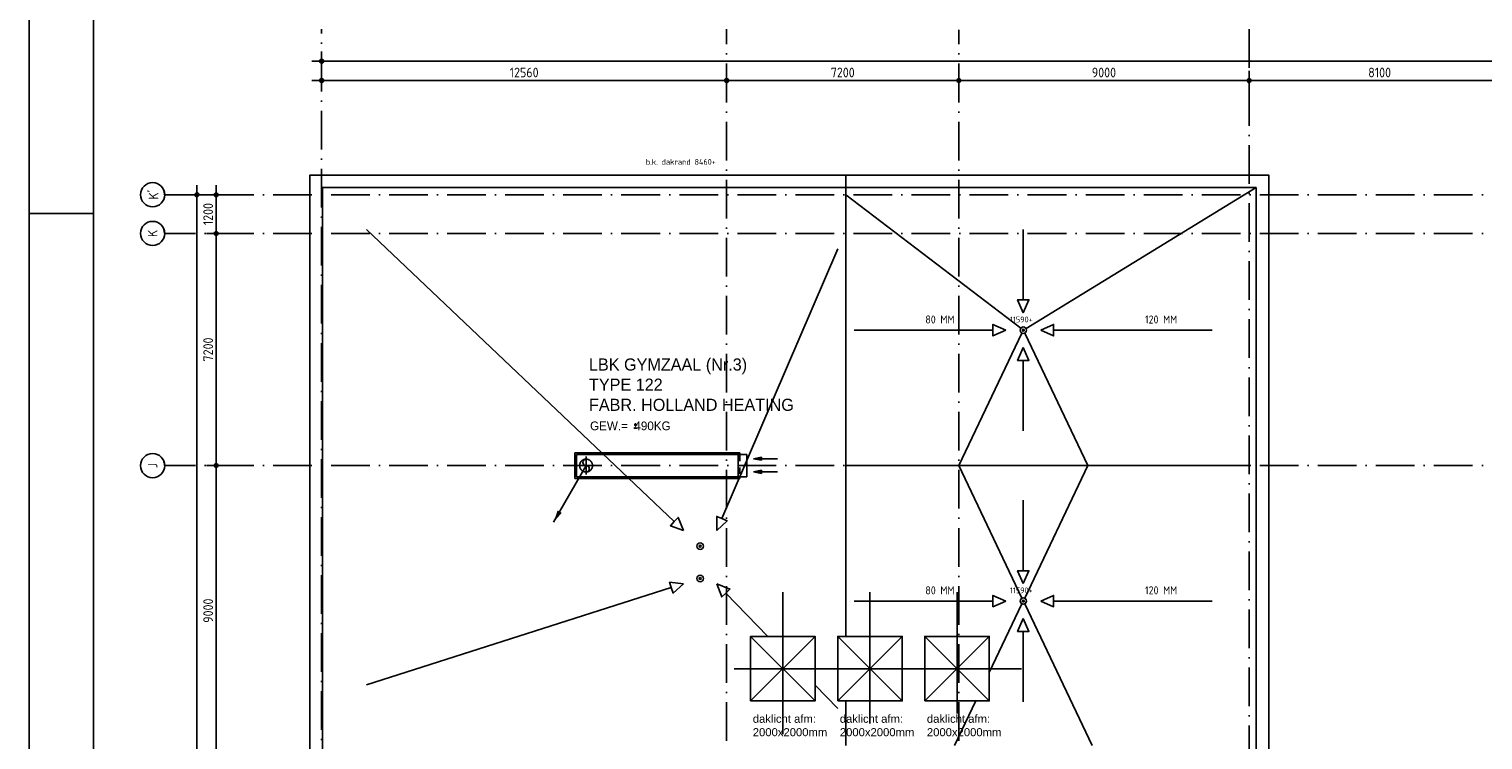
# Model space of a CAD drawing. Extents: x -9573 to 237800, y 0 to 168200.
# Tile 6 of 35: x -9573 to 35513, y 102473 to 124518. Entities that reach past the tile are written whole.
import ezdxf
from ezdxf.enums import TextEntityAlignment as Align

# ---------------------------------------------------------------- set-up
doc = ezdxf.new("R2010")
doc.units = 0
doc.header["$LTSCALE"] = 200
for name, pattern in [('CENTER4', [5, 3.125, -0.625, 0.625, -0.625]), ('DASHDOT', [9, 6, -1.5, 0, -1.5]), ('HIDDEN', [2, 1, -1]), ('HIDDEN2', [4.7625, 3.175, -1.5875])]:
    doc.linetypes.add(name, pattern=pattern)
doc.layers.get('0').update_dxf_attribs({"linetype": 'CONTINUOUS'})
doc.layers.get('DEFPOINTS').update_dxf_attribs({"linetype": 'CONTINUOUS'})
for name, color, linetype in [('00KAD025', 2, 'CONTINUOUS'), ('00KAD070', 5, 'CONTINUOUS'), ('AL$1----_ALGEMEEN', 7, 'CONTINUOUS'), ('AL$1----_TEKST', 7, 'CONTINUOUS'), ('AL$7----_STRAMIEN', 1, 'DASHDOT'), ('AL$8----_HULPLIJNEN', 2, 'CONTINUOUS'), ('AL27----_DAKEN', 7, 'CONTINUOUS'), ('AL27---_DAKAFSCHOT', 7, 'CONTINUOUS'), ('ALN-----_BLOCKNAAM', 2, 'CONTINUOUS'), ('MV-STRAMIEN', 7, 'CONTINUOUS'), ('WL$1----', 3, 'CONTINUOUS'), ('WL570---_HARTLIJN', 7, 'CONTINUOUS'), ('WL570---_RETOUR', 3, 'CONTINUOUS'), ('WL570---_TOEVOER', 3, 'CONTINUOUS')]:
    doc.layers.add(name, color=color, linetype=linetype)
doc.styles.add('BURO-018', font='BUROFONT.shx', dxfattribs={"height": 360})
doc.styles.add('BURO-025', font='BUROFONT.shx', dxfattribs={"height": 500})
doc.styles.get("Standard").update_dxf_attribs({"font": 'ISOCP'})
doc.dimstyles.new('030STIP100UIT', dxfattribs={"dimscale": 100, "dimtxt": 3, "dimasz": 2, "dimexe": 2, "dimexo": 3, "dimgap": 1, "dimtad": 1, "dimdec": 4, "dimrnd": 1, "dimtxsty": 'STANDARD', "dimblk": 'MSTR3', "dimcen": 3, "dimdle": 1.25, "dimse1": 1, "dimse2": 1, "dimclrd": 7, "dimclre": 1, "dimazin": 3, "dimtfac": 0.75, "dimtdec": 4, "dimtix": 1, "dimtmove": 0, "dimatfit": 3, "dimtvp": 1.5, "dimtolj": 1, "dimtzin": 0})

# ---------------------------------------------------------------- blocks, each defined once
blk = doc.blocks.new('MSTR3')
at = {"color": 0, "linetype": 'CONTINUOUS'}
for p, q in [((-1, 0), (0, 0)), ((0, 1.5), (0, 0)), ((0, 0), (0, -1.5)), ((0, 0), (1.5, 0))]:
    blk.add_line(p, q, dxfattribs=at)
blk.add_circle((0, 0), 0.3, dxfattribs=at)
blk = doc.blocks.new('*D61')
at = {"layer": 'DEFPOINTS', "color": 0}
for p in [(-5367, 119381), (-3770, 119381), (-5367, 118181)]:
    blk.add_point(p, dxfattribs=at)
at = {"layer": 'MV-STRAMIEN', "color": 7}
blk.add_line((-3770, 118381), (-3770, 119181), dxfattribs=at)
at = {"layer": 'MV-STRAMIEN', "color": 7, "xscale": 200, "yscale": 200, "zscale": 200}
for p, rotation in [((-3770, 119381), 90), ((-3770, 118181), 270)]:
    blk.add_blockref('MSTR3', p, dxfattribs=dict(at, rotation=rotation))
at = {"layer": 'MV-STRAMIEN', "color": 0, "insert": (-4020, 118781), "char_height": 300, "attachment_point": 5, "rotation": 90}
blk.add_mtext('\\A1;1200', dxfattribs=at)
blk = doc.blocks.new('*D62')
at = {"layer": 'DEFPOINTS', "color": 0}
for p in [(-5367, 119381), (-4367, 119381), (11165, 53381)]:
    blk.add_point(p, dxfattribs=at)
at = {"layer": 'MV-STRAMIEN', "color": 7}
blk.add_line((-4367, 53581), (-4367, 119181), dxfattribs=at)
at = {"layer": 'MV-STRAMIEN', "color": 7, "xscale": 200, "yscale": 200, "zscale": 200}
for p, rotation in [((-4367, 119381), 90), ((-4367, 53381), 270)]:
    blk.add_blockref('MSTR3', p, dxfattribs=dict(at, rotation=rotation))
at = {"layer": 'MV-STRAMIEN', "color": 0, "insert": (-4617, 86381), "char_height": 300, "attachment_point": 5, "rotation": 90}
blk.add_mtext('\\A1;66000', dxfattribs=at)
blk = doc.blocks.new('*D63')
at = {"color": 7, "linetype": 'BYBLOCK'}
blk.add_line((-3770, 111181), (-3770, 117981), dxfattribs=at)
at = {"layer": 'DEFPOINTS', "color": 0, "linetype": 'BYBLOCK'}
for p in [(-5367, 118181), (-3770, 118181), (-5367, 110981)]:
    blk.add_point(p, dxfattribs=at)
at = {"color": 7, "linetype": 'BYBLOCK', "xscale": 200, "yscale": 200, "zscale": 200}
for p, rotation in [((-3770, 118181), 90), ((-3770, 110981), 270)]:
    blk.add_blockref('MSTR3', p, dxfattribs=dict(at, rotation=rotation))
at = {"color": 0, "linetype": 'BYBLOCK', "insert": (-4020, 114581), "char_height": 300, "attachment_point": 5, "rotation": 90}
blk.add_mtext('\\A1;7200', dxfattribs=at)
blk = doc.blocks.new('*D108')
at = {"color": 7, "linetype": 'BYBLOCK'}
blk.add_line((36160, 122921), (28460, 122921), dxfattribs=at)
at = {"layer": 'DEFPOINTS', "color": 0, "linetype": 'BYBLOCK'}
for p in [(28260, 122921), (28260, 105881), (36360, 105881)]:
    blk.add_point(p, dxfattribs=at)
at = {"color": 7, "linetype": 'BYBLOCK', "xscale": 200, "yscale": 200, "zscale": 200, "rotation": 180}
blk.add_blockref('MSTR3', (28260, 122921), dxfattribs=at)
at = {"color": 7, "linetype": 'BYBLOCK', "xscale": 200, "yscale": 200, "zscale": 200}
blk.add_blockref('MSTR3', (36360, 122921), dxfattribs=at)
at = {"color": 0, "linetype": 'BYBLOCK', "insert": (32310, 123171), "char_height": 300, "attachment_point": 5}
blk.add_mtext('\\A1;8100', dxfattribs=at)
blk = doc.blocks.new('*D109')
at = {"color": 7, "linetype": 'BYBLOCK'}
blk.add_line((28060, 122921), (19460, 122921), dxfattribs=at)
at = {"layer": 'DEFPOINTS', "color": 0, "linetype": 'BYBLOCK'}
for p in [(19260, 122921), (19260, 105881), (28260, 105881)]:
    blk.add_point(p, dxfattribs=at)
at = {"color": 7, "linetype": 'BYBLOCK', "xscale": 200, "yscale": 200, "zscale": 200, "rotation": 180}
blk.add_blockref('MSTR3', (19260, 122921), dxfattribs=at)
at = {"color": 7, "linetype": 'BYBLOCK', "xscale": 200, "yscale": 200, "zscale": 200}
blk.add_blockref('MSTR3', (28260, 122921), dxfattribs=at)
at = {"color": 0, "linetype": 'BYBLOCK', "insert": (23760, 123171), "char_height": 300, "attachment_point": 5}
blk.add_mtext('\\A1;9000', dxfattribs=at)
blk = doc.blocks.new('*D110')
at = {"color": 7, "linetype": 'BYBLOCK'}
blk.add_line((19060, 122921), (12260, 122921), dxfattribs=at)
at = {"layer": 'DEFPOINTS', "color": 0, "linetype": 'BYBLOCK'}
for p in [(12060, 122921), (12060, 105881), (19260, 105881)]:
    blk.add_point(p, dxfattribs=at)
at = {"color": 7, "linetype": 'BYBLOCK', "xscale": 200, "yscale": 200, "zscale": 200, "rotation": 180}
blk.add_blockref('MSTR3', (12060, 122921), dxfattribs=at)
at = {"color": 7, "linetype": 'BYBLOCK', "xscale": 200, "yscale": 200, "zscale": 200}
blk.add_blockref('MSTR3', (19260, 122921), dxfattribs=at)
at = {"color": 0, "linetype": 'BYBLOCK', "insert": (15660, 123171), "char_height": 300, "attachment_point": 5}
blk.add_mtext('\\A1;7200', dxfattribs=at)
blk = doc.blocks.new('1010')
at = {"layer": 'AL$7----_STRAMIEN', "color": 7, "linetype": 'CONTINUOUS'}
blk.add_circle((0, 750), 750, dxfattribs=at)
at = {"layer": 'ALN-----_BLOCKNAAM', "linetype": 'CONTINUOUS'}
blk.add_text('1010', height=100, dxfattribs=at).set_placement((0, 0))
blk = doc.blocks.new('*D119')
at = {"color": 7, "linetype": 'BYBLOCK'}
blk.add_line((229660, 123521), (-300, 123521), dxfattribs=at)
at = {"layer": 'DEFPOINTS', "color": 0, "linetype": 'BYBLOCK'}
for p in [(-500, 123881), (-500, 123521), (229860, 104657)]:
    blk.add_point(p, dxfattribs=at)
at = {"color": 7, "linetype": 'BYBLOCK', "xscale": 200, "yscale": 200, "zscale": 200, "rotation": 180}
blk.add_blockref('MSTR3', (-500, 123521), dxfattribs=at)
at = {"color": 7, "linetype": 'BYBLOCK', "xscale": 200, "yscale": 200, "zscale": 200}
blk.add_blockref('MSTR3', (229860, 123521), dxfattribs=at)
at = {"color": 0, "linetype": 'BYBLOCK', "insert": (114680, 123771), "char_height": 300, "attachment_point": 5}
blk.add_mtext('\\A1;230360', dxfattribs=at)
blk = doc.blocks.new('*D120')
at = {"color": 7, "linetype": 'BYBLOCK'}
blk.add_line((-3770, 102181), (-3770, 110781), dxfattribs=at)
at = {"layer": 'DEFPOINTS', "color": 0, "linetype": 'BYBLOCK'}
for p in [(-5367, 110981), (-3770, 110981), (-279, 101981)]:
    blk.add_point(p, dxfattribs=at)
at = {"color": 7, "linetype": 'BYBLOCK', "xscale": 200, "yscale": 200, "zscale": 200}
for p, rotation in [((-3770, 110981), 90), ((-3770, 101981), 270)]:
    blk.add_blockref('MSTR3', p, dxfattribs=dict(at, rotation=rotation))
at = {"color": 0, "linetype": 'BYBLOCK', "insert": (-4020, 106481), "char_height": 300, "attachment_point": 5, "rotation": 90}
blk.add_mtext('\\A1;9000', dxfattribs=at)
blk = doc.blocks.new('*D132')
at = {"color": 7, "linetype": 'BYBLOCK'}
blk.add_line((-300, 122921), (11860, 122921), dxfattribs=at)
at = {"layer": 'DEFPOINTS', "color": 0, "linetype": 'BYBLOCK'}
for p in [(-500, 123881), (12060, 123881), (12060, 122921)]:
    blk.add_point(p, dxfattribs=at)
at = {"color": 7, "linetype": 'BYBLOCK', "xscale": 200, "yscale": 200, "zscale": 200, "rotation": 180}
blk.add_blockref('MSTR3', (-500, 122921), dxfattribs=at)
at = {"color": 7, "linetype": 'BYBLOCK', "xscale": 200, "yscale": 200, "zscale": 200}
blk.add_blockref('MSTR3', (12060, 122921), dxfattribs=at)
at = {"color": 0, "linetype": 'BYBLOCK', "insert": (5780, 123171), "char_height": 300, "attachment_point": 5}
blk.add_mtext('\\A1;12560', dxfattribs=at)
blk = doc.blocks.new('LU-1-KU2')
at = {"color": 0, "linetype": 'HIDDEN2'}
for start, end in [(90, 270), (270, 90)]:
    blk.add_arc((0, 0), 0.5, start, end, dxfattribs=at)
at = {"color": 0, "linetype": 'CONTINUOUS'}
for centre, start, end in [((0, 0.25), 90, 270), ((0, -0.25), 270, 90)]:
    blk.add_arc(centre, 0.25, start, end, dxfattribs=at)
at = {"layer": 'WL570---_HARTLIJN', "linetype": 'CENTER4'}
for p, q in [((-0.7, 0), (0.7, 0)), ((0, 0.7), (0, -0.7))]:
    blk.add_line(p, q, dxfattribs=at)
blk = doc.blocks.new('LU-PIJL3')
at = {"color": 0, "linetype": 'CONTINUOUS'}
blk.add_line((10.12, 17.54), (0, 0), dxfattribs=at)
blk.add_lwpolyline([(0, 0, 0, 1.5, 0), (1.87, 3.25, 1.5, 1.5, 0)], format="xyseb", dxfattribs=at)
blk = doc.blocks.new('LU-PIJL7')
at = {"color": 0, "linetype": 'CONTINUOUS'}
for p, q in [((0, 0), (-15, 0)), ((-5, -1), (-5, 1)), ((-5, 1), (0, 0)), ((0, 0), (-5, -1))]:
    blk.add_line(p, q, dxfattribs=at)
blk.add_solid([(-5, 1), (-5, -1), (0, 0)], dxfattribs=at)

msp = doc.modelspace()

# ---------------------------------------------------------------- linework, layer by layer
at = {"layer": '00KAD025', "linetype": 'CONTINUOUS'}
for p, q in [((-9573.16213, 168200), (-9573.16213, 0)), ((-9573.16213, 118800), (-7573.16213, 118800))]:
    msp.add_line(p, q, dxfattribs=at)
at = {"layer": '00KAD070', "linetype": 'CONTINUOUS'}
msp.add_line((-7573.16213, 166200), (-7573.16213, 2000), dxfattribs=at)
at = {"layer": 'AL$7----_STRAMIEN', "color": 1}
for p, q in [((-499.87834, 82980.29002), (-499.87834, 124517.90623)), ((12060.12166, 48441.6449), (12060.12166, 124517.90623)), ((28260.12166, 124517.90623), (28260.12166, 48441.6449))]:
    msp.add_line(p, q, dxfattribs=at)
for points in [[(19260.12166, 48441.6449), (19260.12166, 124493.05023)], [(81997.44753, 119380.58036), (-5367.20421, 119380.58036)], [(81997.44753, 118180.58036), (-5367.20421, 118180.58036)], [(81997.44753, 110980.58036), (-5367.20421, 110980.58036)]]:
    msp.add_lwpolyline(points, dxfattribs=at)
at = {"layer": 'AL$8----_HULPLIJNEN'}
for points in [[(13803.93484, 107055.58038), (13803.93484, 102649.06785)], [(16503.93484, 107055.58038), (16503.93484, 102980.74522)], [(19203.93484, 107055.58038), (19203.93484, 103291.6925)], [(12295.12166, 104680.58035), (21205.12166, 104680.58035)]]:
    msp.add_lwpolyline(points, dxfattribs=at)
at = {"layer": 'AL27----_DAKEN'}
for p, q in [((15760.12166, 119990.58036), (15760.12166, 105680.58035)), ((28480.12166, 119600.58036), (21345.40894, 115232.79224)), ((15760.12166, 119380.58036), (21180.64488, 115241.27172)), ((10434.83486, 109244.96698), (890.80393, 118304.26054)), ((21260.12166, 116121.30042), (21260.12166, 118304.26054)), ((11913.00354, 109337.18496), (15503.93484, 117707.12614)), ((20319.4016, 115180.58036), (16016.30848, 115180.58036)), ((19260.12166, 110980.58036), (21217.1283, 115090.2943)), ((23260.12166, 110980.58036), (21303.11502, 115090.2943)), ((22200.84172, 115180.58036), (27114.43941, 115180.58036)), ((21260.12166, 114239.86029), (21260.12166, 112056.90017)), ((28260.12166, 110980.58036), (15760.12166, 110980.58036)), ((19260.12166, 110980.58036), (21217.1283, 106870.86641)), ((23260.12166, 110980.58036), (21303.11502, 106870.86641)), ((21260.12166, 107721.30042), (21260.12166, 109904.26054)), ((10343.84779, 107194.8403), (890.80393, 104181.12608)), ((10343.84779, 107194.8403), (890.80393, 104181.12608)), ((12033.55188, 107028.98402), (13339.26739, 105680.58035)), ((20319.4016, 106780.58036), (16016.30848, 106780.58036)), ((20203.93484, 104562.58804), (21217.1283, 106690.2943)), ((23393.62299, 102300.22757), (21303.11502, 106690.2943)), ((22200.84172, 106780.58036), (27114.43941, 106780.58036)), ((12803.93484, 103680.58035), (14803.93484, 105680.58035)), ((14803.93484, 103680.58035), (12803.93484, 105680.58035)), ((15503.93484, 103680.58035), (17503.93484, 105680.58035)), ((17503.93484, 103680.58035), (15503.93484, 105680.58035)), ((18203.93484, 103680.58035), (20203.93484, 105680.58035)), ((20203.93484, 103680.58035), (18203.93484, 105680.58035)), ((21260.12166, 105839.86029), (21260.12166, 103656.90017)), ((14803.93484, 104168.02808), (15503.93484, 103445.14277)), ((15760.12166, 103680.58035), (15760.12166, 102300.22757)), ((19126.62033, 102300.22757), (19783.93118, 103680.58035))]:
    msp.add_line(p, q, dxfattribs=at)
at = {"layer": 'AL27----_DAKEN', "color": 1}
for points in [[(11740.12193, 85620.58036), (-864.87832, 85620.58036), (-864.87832, 119990.58036), (28870.12166, 119990.58036), (28870.12166, 102050.58036)], [(11740.12193, 86010.58036), (-474.87832, 86010.58036), (-474.87832, 119600.58036), (28480.12166, 119600.58036), (28480.12166, 102050.58036)]]:
    msp.add_lwpolyline(points, dxfattribs=at)
at = {"layer": 'AL27----_DAKEN'}
for points in [[(21260.12166, 115721.30042), (21084.06436, 116121.30042), (21260.12166, 116121.30042)], [(21260.12166, 115721.30042), (21436.17895, 116121.30042), (21260.12166, 116121.30042)], [(20719.4016, 115180.58036), (20319.4016, 115356.63765), (20319.4016, 115180.58036)], [(20719.4016, 115180.58036), (20319.4016, 115004.52306), (20319.4016, 115180.58036)], [(21800.84172, 115180.58036), (22200.84172, 115356.63765), (22200.84172, 115180.58036)], [(21800.84172, 115180.58036), (22200.84172, 115004.52306), (22200.84172, 115180.58036)], [(21260.12166, 114639.86029), (21084.06436, 114239.86029), (21260.12166, 114239.86029)], [(21260.12166, 114639.86029), (21436.17895, 114239.86029), (21260.12166, 114239.86029)], [(10724.94899, 108969.58762), (10313.6285, 109117.2752), (10434.83486, 109244.96698)], [(10724.94899, 108969.58762), (10556.04122, 109372.65875), (10434.83486, 109244.96698)], [(11755.29433, 108969.58762), (11751.20805, 109406.5996), (11913.00354, 109337.18496)], [(11755.29433, 108969.58762), (12074.79902, 109267.77032), (11913.00354, 109337.18496)], [(10724.94899, 107316.33874), (10290.37107, 107362.57941), (10343.84779, 107194.8403)], [(10724.94899, 107316.33874), (10397.3245, 107027.10118), (10343.84779, 107194.8403)], [(11755.29433, 107316.33874), (12160.02912, 107151.45721), (12033.55188, 107028.98402)], [(11755.29433, 107316.33874), (11907.07465, 106906.51084), (12033.55188, 107028.98402)], [(21260.12166, 107321.30042), (21084.06436, 107721.30042), (21260.12166, 107721.30042)], [(21260.12166, 107321.30042), (21436.17895, 107721.30042), (21260.12166, 107721.30042)], [(20719.4016, 106780.58036), (20319.4016, 106956.63765), (20319.4016, 106780.58036)], [(21800.84172, 106780.58036), (22200.84172, 106956.63765), (22200.84172, 106780.58036)], [(20719.4016, 106780.58036), (20319.4016, 106604.52306), (20319.4016, 106780.58036)], [(21800.84172, 106780.58036), (22200.84172, 106604.52306), (22200.84172, 106780.58036)], [(21260.12166, 106239.86029), (21084.06436, 105839.86029), (21260.12166, 105839.86029)], [(21260.12166, 106239.86029), (21436.17895, 105839.86029), (21260.12166, 105839.86029)]]:
    msp.add_lwpolyline(points, dxfattribs=at)
for points in [[(12803.93484, 103680.58035), (12803.93484, 105680.58035), (14803.93484, 105680.58035), (14803.93484, 103680.58035)], [(15503.93484, 103680.58035), (15503.93484, 105680.58035), (17503.93484, 105680.58035), (17503.93484, 103680.58035)], [(18203.93484, 103680.58035), (18203.93484, 105680.58035), (20203.93484, 105680.58035), (20203.93484, 103680.58035)]]:
    msp.add_lwpolyline(points, close=True, dxfattribs=at)
at = {"layer": 'AL27---_DAKAFSCHOT', "color": 4}
for centre in [(21260.12166, 115180.58036), (11240.12166, 108480.58036), (11240.12166, 107480.58036), (21260.12166, 106780.58036)]:
    msp.add_circle(centre, 100, dxfattribs=at)
at = {"layer": 'AL27---_DAKAFSCHOT'}
for centre in [(21260.12166, 115180.58036), (11240.12166, 108480.58036), (11240.12166, 107480.58036), (21260.12166, 106780.58036)]:
    msp.add_circle(centre, 30, dxfattribs=at)
at = {"layer": 'WL$1----', "color": 3}
for p, q in [((12470.12166, 111380.58036), (7350.12166, 111380.58036)), ((7350.12166, 111380.58036), (7350.12166, 110580.58036)), ((12470.12166, 111324.9935), (12470.12166, 111380.58036)), ((12690.12166, 111325.58036), (7405.12166, 111325.58036)), ((7405.12166, 111325.58036), (7405.12166, 110635.58036)), ((12415.12166, 110635.58036), (12415.12166, 111325.58036)), ((12690.12166, 110635.58036), (12690.12166, 111325.58036)), ((7350.12166, 110580.58036), (12470.12166, 110580.58036)), ((7405.12166, 110635.58036), (12690.12166, 110635.58036))]:
    msp.add_line(p, q, dxfattribs=at)
at = {"layer": 'WL570---_RETOUR', "color": 1}
for p, q in [((9235.01211, 112292.05071), (9235.01211, 112199.56407)), ((9186.2144, 112137.49018), (9289.63929, 112137.49018)), ((9189.01862, 112245.47335), (9287.16685, 112245.47335))]:
    msp.add_line(p, q, dxfattribs=at)
at = {"layer": 'WL570---_RETOUR', "color": 3}
for p, q in [((7350.12166, 111380.58036), (12470.12166, 111380.58036)), ((7350.12166, 110580.58036), (7350.12166, 111380.58036)), ((12470.12166, 111380.58036), (12470.12166, 111327.72742)), ((12470.12166, 110580.58036), (7350.12166, 110580.58036)), ((12470.12166, 110631.5453), (12470.12166, 110580.58036))]:
    msp.add_line(p, q, dxfattribs=at)
at = {"layer": 'WL570---_RETOUR', "color": 1, "linetype": 'HIDDEN'}
msp.add_line((12470.12166, 111320.43895), (12470.12166, 110638.83351), dxfattribs=at)

# ---------------------------------------------------------------- block references
at = {"layer": 'AL$7----_STRAMIEN'}
ref = msp.add_blockref('1010', (-5367.20421, 119380.58036), dxfattribs=dict(at, xscale=0.5, yscale=0.5, zscale=0.5, rotation=90))
ref.add_attrib('STR-NAAM', "K'", dxfattribs={"color": 3, "linetype": 'CONTINUOUS', "height": 300, "rotation": 90}).set_placement((-5742.20421, 119380.58036), align=Align.MIDDLE)
ref = msp.add_blockref('1010', (-5367.20421, 118180.58036), dxfattribs=dict(at, xscale=0.5, yscale=0.5, zscale=0.5, rotation=90))
ref.add_attrib('STR-NAAM', 'K', dxfattribs={"color": 3, "linetype": 'CONTINUOUS', "height": 300, "rotation": 90}).set_placement((-5742.20421, 118180.58036), align=Align.MIDDLE)
ref = msp.add_blockref('1010', (-5367.20421, 110980.58036), dxfattribs=dict(at, xscale=0.5, yscale=0.5, zscale=0.5, rotation=90))
ref.add_attrib('STR-NAAM', 'J', dxfattribs={"color": 3, "linetype": 'CONTINUOUS', "height": 300, "rotation": 90}).set_placement((-5742.20421, 110980.58036), align=Align.MIDDLE)
at = {"layer": 'WL570---_HARTLIJN', "color": 1, "linetype": 'CONTINUOUS', "xscale": 50, "yscale": 50, "zscale": 50, "rotation": 180}
for p in [(12889.28897, 111193.78525), (12889.28897, 110783.66251)]:
    msp.add_blockref('LU-PIJL7', p, dxfattribs=at)
at = {"layer": 'WL570---_TOEVOER', "color": 3, "xscale": 100, "yscale": 100, "zscale": 100}
msp.add_blockref('LU-PIJL3', (6693.87006, 109226.87891), dxfattribs=at)
at = {"layer": 'WL570---_TOEVOER', "color": 1, "linetype": 'CONTINUOUS', "xscale": 400, "yscale": 400, "zscale": 400}
msp.add_blockref('LU-1-KU2', (7700.12166, 110980.58036), dxfattribs=at)

# ---------------------------------------------------------------- texts
at = {"layer": 'AL$1----_ALGEMEEN', "char_height": 250, "width": 6242, "attachment_point": 1}
for insert in [(12870.01303, 103254.2092), (15570.01303, 103254.2092), (18270.01303, 103254.2092)]:
    msp.add_mtext('\\fArial|b0|i0|c0|p34;daklicht afm:\\P2000x2000mm', dxfattribs=dict(at, insert=insert))
at = {"layer": 'AL$1----_TEKST', "color": 4}
for p in [(20846.50296, 115421.11504), (20846.50296, 107021.11504)]:
    msp.add_text('11590+', height=180, dxfattribs=at).set_placement(p)
at = {"layer": 'AL$1----_TEKST', "color": 4, "insert": (9551.20007, 120488.17629), "char_height": 180, "width": 5705.23, "attachment_point": 1}
msp.add_mtext('b.k. dakrand 8460+', dxfattribs=at)
at = {"layer": 'AL27----_DAKEN', "char_height": 250, "width": 1902.82, "attachment_point": 3}
for s, insert in [('80 MM', (19125.77702, 115636.20717)), ('120 MM', (26033.63935, 115636.20717)), ('80 MM', (19125.77702, 107236.20717)), ('120 MM', (26033.63935, 107236.20717))]:
    msp.add_mtext(s, dxfattribs=dict(at, insert=insert))
at = {"layer": 'WL570---_RETOUR', "color": 2, "style": 'BURO-025'}
for s, p in [('LBK GYMZAAL (Nr.3)', (7790.21058, 113928.57632)), ('TYPE 122', (7790.21058, 113303.57632)), ('FABR. HOLLAND HEATING', (7790.21058, 112678.57632))]:
    msp.add_text(s, height=375, dxfattribs=at).set_placement(p)
at = {"layer": 'WL570---_RETOUR', "color": 1, "style": 'BURO-018'}
msp.add_text('GEW.=  490KG', height=270, dxfattribs=at).set_placement((7824.22785, 112078.1185))

# ---------------------------------------------------------------- dimensions: what is measured, and where the dimension line sits
at = {"layer": 'MV-STRAMIEN', "color": 7}
for base, p1, p2, angle, picture, middle in [((-499.8783414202, 123520.5803562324), (229860.2981266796, 104657.1424259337), (-499.8783414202, 123880.5803562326), 180, '*D119', (114680.2098926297, 123770.6098837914)), ((12060.12166, 122920.58036), (19260.12166, 105880.58036), (12060.12166, 105880.58036), 180, '*D110', (15660.12166, 123170.60988)), ((19260.12166, 122920.58036), (28260.12166, 105880.58036), (19260.12166, 105880.58036), 180, '*D109', (23760.12166, 123170.58036)), ((28260.12166, 122920.58036), (36360.12166, 105880.58036), (28260.12166, 105880.58036), 180, '*D108', (32310.12166, 123170.58036)), ((-3769.87834, 119380.58036), (-5367.20421, 118180.58036), (-5367.20421, 119380.58036), 90, '*D61', (-4019.90787, 118780.58036)), ((-4367.204211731, 119380.5803562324), (11164.5133139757, 53380.5803561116), (-5367.204211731, 119380.5803562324), 90, '*D62', (-4617.2042117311, 86380.580356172)), ((-3769.87834, 118180.58036), (-5367.20421, 110980.58036), (-5367.20421, 118180.58036), 90, '*D63', (-4019.90787, 114580.58036)), ((-3769.87834, 110980.58036), (-279.07597, 101980.58036), (-5367.20421, 110980.58036), 90, '*D120', (-4019.87834, 106480.58036))]:
    dim = msp.add_linear_dim(base=base, p1=p1, p2=p2, angle=angle, dimstyle='030STIP100UIT', dxfattribs=at)
    dim.commit()
    dim.dimension.update_dxf_attribs({"geometry": picture, "text_midpoint": middle})
dim = msp.add_linear_dim(base=(12060.12166, 122920.58036), p1=(-499.87834, 123880.58036), p2=(12060.12166, 123880.58036), dimstyle='030STIP100UIT', dxfattribs=at)
dim.commit()
dim.dimension.update_dxf_attribs({"geometry": '*D132', "text_midpoint": (5780.12166, 123170.60988)})

doc.saveas('drawing.dxf')
